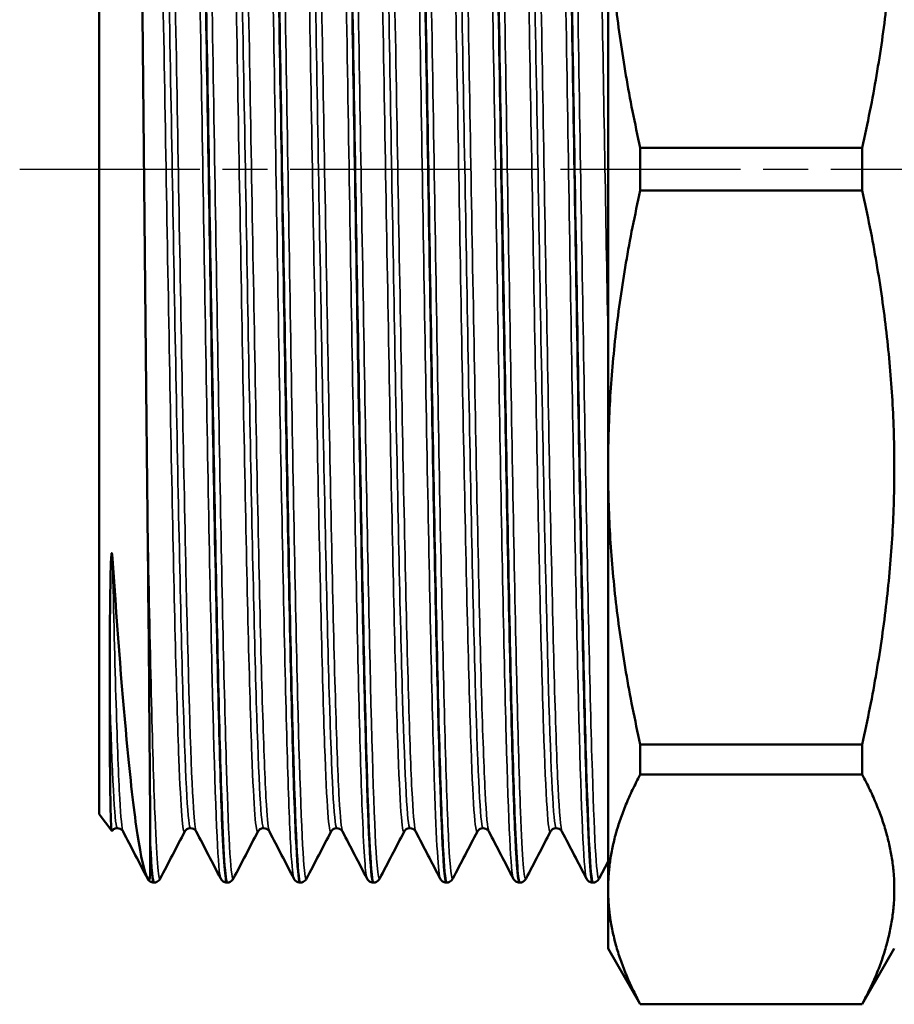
# Model space of a CAD drawing. Header units: millimetres. Extents: x 0 to 698, y -69 to 297.
# Tile 4 of 18: x 43 to 70, y 106 to 137. Entities that reach past the tile are written whole.
import ezdxf

# ---------------------------------------------------------------- set-up
doc = ezdxf.new("R2010")
doc.units = ezdxf.units.MM
doc.linetypes.add('CHAIN', pattern=[0.7087, 0.4724, -0.0591, 0.1181, -0.0591])
for name, color, linetype, lineweight in [('Видимые тонкие (ГОСТ)', 7, 'Continuous', 35), ('Видимый контур (ГОСТ)', 7, 'Continuous', 50), ('Осевая линия (ГОСТ)', 7, 'Continuous', 25)]:
    doc.layers.add(name, color=color, linetype=linetype, lineweight=lineweight)

msp = doc.modelspace()

# ---------------------------------------------------------------- linework, layer by layer
at = {"layer": 'Видимые тонкие (ГОСТ)'}
for points, knots in [([(47.78, 154.412), (47.848, 154.536), (47.915, 153.509), (47.982, 151.463), (48.058, 149.18), (48.133, 145.638), (48.208, 141.474), (48.283, 137.312), (48.359, 132.549), (48.434, 128.041), (48.509, 123.534), (48.584, 119.304), (48.66, 116.111), (48.735, 112.919), (48.81, 110.778), (48.885, 110.073), (48.9, 109.933), (48.915, 109.849), (48.93, 109.822)], [7.822471, 7.822471, 7.822471, 7.822471, 8.375139, 8.375139, 8.375139, 8.991895, 8.991895, 8.991895, 9.608485, 9.608485, 9.608485, 10.224911, 10.224911, 10.224911, 10.841176, 10.841176, 10.841176, 10.964064, 10.964064, 10.964064, 10.964064]), ([(50.08, 154.408), (50.133, 154.503), (50.185, 153.918), (50.237, 152.677), (50.313, 150.903), (50.388, 147.796), (50.463, 143.913), (50.538, 140.03), (50.613, 135.391), (50.688, 130.825), (50.763, 126.26), (50.838, 121.789), (50.913, 118.213), (50.988, 114.637), (51.063, 111.973), (51.138, 110.696), (51.169, 110.173), (51.199, 109.884), (51.23, 109.827)], [14.105656, 14.105656, 14.105656, 14.105656, 14.535567, 14.535567, 14.535567, 15.150793, 15.150793, 15.150793, 15.765882, 15.765882, 15.765882, 16.380838, 16.380838, 16.380838, 16.995663, 16.995663, 16.995663, 17.247249, 17.247249, 17.247249, 17.247249]), ([(52.38, 154.405), (52.416, 154.475), (52.452, 154.229), (52.487, 153.665), (52.562, 152.484), (52.637, 149.911), (52.712, 146.404), (52.787, 142.899), (52.862, 138.476), (52.937, 133.927), (53.012, 129.377), (53.087, 124.722), (53.162, 120.79), (53.236, 116.858), (53.311, 113.668), (53.386, 111.789), (53.434, 110.584), (53.482, 109.921), (53.53, 109.826)], [20.388841, 20.388841, 20.388841, 20.388841, 20.682031, 20.682031, 20.682031, 21.296023, 21.296023, 21.296023, 21.909908, 21.909908, 21.909908, 22.523688, 22.523688, 22.523688, 23.137366, 23.137366, 23.137366, 23.530434, 23.530434, 23.530434, 23.530434]), ([(54.68, 154.407), (54.703, 154.454), (54.727, 154.367), (54.75, 154.143), (54.825, 153.417), (54.9, 151.255), (54.976, 148.046), (55.051, 144.838), (55.126, 140.599), (55.201, 136.091), (55.276, 131.585), (55.351, 126.83), (55.426, 122.681), (55.502, 118.533), (55.577, 115.009), (55.652, 112.741), (55.711, 110.946), (55.771, 109.943), (55.83, 109.822)], [26.672027, 26.672027, 26.672027, 26.672027, 26.862607, 26.862607, 26.862607, 27.479064, 27.479064, 27.479064, 28.095202, 28.095202, 28.095202, 28.711033, 28.711033, 28.711033, 29.326568, 29.326568, 29.326568, 29.813619, 29.813619, 29.813619, 29.813619]), ([(59.28, 154.412), (59.349, 154.539), (59.419, 153.448), (59.488, 151.287), (59.563, 148.942), (59.639, 145.351), (59.714, 141.159), (59.789, 136.976), (59.864, 132.214), (59.939, 127.727), (60.014, 123.248), (60.089, 119.064), (60.164, 115.922), (60.239, 112.787), (60.314, 110.704), (60.388, 110.043), (60.402, 109.921), (60.416, 109.847), (60.43, 109.822)], [39.238397, 39.238397, 39.238397, 39.238397, 39.8067, 39.8067, 39.8067, 40.423338, 40.423338, 40.423338, 41.038745, 41.038745, 41.038745, 41.65311, 41.65311, 41.65311, 42.266086, 42.266086, 42.266086, 42.37999, 42.37999, 42.37999, 42.37999]), ([(48.179, 154.412), (48.189, 154.394), (48.198, 154.352), (48.208, 154.286), (48.283, 153.777), (48.359, 151.82), (48.434, 148.77), (48.509, 145.72), (48.584, 141.59), (48.66, 137.123), (48.735, 132.658), (48.81, 127.876), (48.885, 123.637), (48.96, 119.399), (49.035, 115.725), (49.111, 113.272), (49.183, 110.899), (49.256, 109.682), (49.329, 109.819)], [14.168678, 14.168678, 14.168678, 14.168678, 14.248571, 14.248571, 14.248571, 14.86516, 14.86516, 14.86516, 15.481586, 15.481586, 15.481586, 16.097852, 16.097852, 16.097852, 16.71396, 16.71396, 16.71396, 17.31027, 17.31027, 17.31027, 17.31027]), ([(50.479, 154.413), (50.549, 154.275), (50.618, 152.904), (50.688, 150.5), (50.763, 147.91), (50.838, 144.132), (50.913, 139.842), (50.988, 135.553), (51.063, 130.772), (51.138, 126.355), (51.213, 121.94), (51.288, 117.908), (51.363, 114.981), (51.438, 112.055), (51.513, 110.246), (51.588, 109.88), (51.602, 109.813), (51.615, 109.794), (51.629, 109.822)], [20.451863, 20.451863, 20.451863, 20.451863, 21.022558, 21.022558, 21.022558, 21.637513, 21.637513, 21.637513, 22.252338, 22.252338, 22.252338, 22.867035, 22.867035, 22.867035, 23.481608, 23.481608, 23.481608, 23.593456, 23.593456, 23.593456, 23.593456]), ([(52.779, 154.408), (52.832, 154.302), (52.884, 153.509), (52.937, 152.075), (53.012, 150.037), (53.087, 146.712), (53.162, 142.693), (53.236, 138.675), (53.311, 133.983), (53.386, 129.452), (53.461, 124.922), (53.536, 120.575), (53.611, 117.185), (53.689, 113.648), (53.767, 111.174), (53.845, 110.241), (53.873, 109.907), (53.901, 109.771), (53.929, 109.826)], [26.735048, 26.735048, 26.735048, 26.735048, 27.166583, 27.166583, 27.166583, 27.780364, 27.780364, 27.780364, 28.394042, 28.394042, 28.394042, 29.007622, 29.007622, 29.007622, 29.64775, 29.64775, 29.64775, 29.876641, 29.876641, 29.876641, 29.876641]), ([(55.079, 154.405), (55.12, 154.326), (55.16, 153.84), (55.201, 152.954), (55.276, 151.318), (55.351, 148.33), (55.426, 144.524), (55.502, 140.72), (55.577, 136.118), (55.652, 131.542), (55.727, 126.969), (55.802, 122.443), (55.877, 118.776), (55.952, 115.111), (56.027, 112.32), (56.102, 110.904), (56.144, 110.107), (56.187, 109.747), (56.229, 109.827)], [33.018234, 33.018234, 33.018234, 33.018234, 33.351878, 33.351878, 33.351878, 33.967709, 33.967709, 33.967709, 34.583244, 34.583244, 34.583244, 35.198497, 35.198497, 35.198497, 35.813477, 35.813477, 35.813477, 36.159826, 36.159826, 36.159826, 36.159826]), ([(56.98, 154.413), (56.987, 154.427), (56.994, 154.428), (57.002, 154.416), (57.077, 154.291), (57.151, 152.723), (57.226, 149.992), (57.301, 147.262), (57.376, 143.383), (57.451, 139.046), (57.527, 134.632), (57.603, 129.763), (57.68, 125.338), (57.755, 120.966), (57.83, 117.047), (57.906, 114.288), (57.98, 111.546), (58.055, 109.963), (58.13, 109.819)], [32.955212, 32.955212, 32.955212, 32.955212, 33.014246, 33.014246, 33.014246, 33.628046, 33.628046, 33.628046, 34.241644, 34.241644, 34.241644, 34.866233, 34.866233, 34.866233, 35.483439, 35.483439, 35.483439, 36.096805, 36.096805, 36.096805, 36.096805]), ([(57.379, 154.407), (57.403, 154.363), (57.427, 154.177), (57.451, 153.845), (57.527, 152.794), (57.603, 150.288), (57.68, 146.789), (57.755, 143.332), (57.83, 138.923), (57.906, 134.356), (57.981, 129.795), (58.056, 125.098), (58.131, 121.11), (58.206, 117.127), (58.282, 113.869), (58.357, 111.923), (58.414, 110.436), (58.472, 109.719), (58.529, 109.823)], [39.301419, 39.301419, 39.301419, 39.301419, 39.49832, 39.49832, 39.49832, 40.122909, 40.122909, 40.122909, 40.740115, 40.740115, 40.740115, 41.356641, 41.356641, 41.356641, 41.972536, 41.972536, 41.972536, 42.443012, 42.443012, 42.443012, 42.443012]), ([(59.679, 154.411), (59.691, 154.39), (59.702, 154.335), (59.714, 154.245), (59.789, 153.666), (59.864, 151.649), (59.939, 148.555), (60.014, 145.467), (60.089, 141.32), (60.164, 136.856), (60.239, 132.402), (60.314, 127.652), (60.388, 123.452), (60.464, 119.233), (60.539, 115.589), (60.614, 113.171), (60.685, 110.863), (60.757, 109.684), (60.829, 109.819)], [45.584604, 45.584604, 45.584604, 45.584604, 45.680014, 45.680014, 45.680014, 46.295421, 46.295421, 46.295421, 46.909786, 46.909786, 46.909786, 47.522762, 47.522762, 47.522762, 48.138406, 48.138406, 48.138406, 48.726197, 48.726197, 48.726197, 48.726197]), ([(46.649, 152.931), (46.664, 152.904), (46.679, 152.826), (46.694, 152.695), (46.771, 152.019), (46.847, 149.947), (46.924, 146.866), (47.001, 143.786), (47.077, 139.713), (47.154, 135.406), (47.231, 131.1), (47.307, 126.581), (47.384, 122.692), (47.461, 118.804), (47.537, 115.565), (47.614, 113.577), (47.676, 111.972), (47.738, 111.189), (47.799, 111.301)], [7.887728, 7.887728, 7.887728, 7.887728, 8.009488, 8.009488, 8.009488, 8.637934, 8.637934, 8.637934, 9.26619, 9.26619, 9.26619, 9.894258, 9.894258, 9.894258, 10.522143, 10.522143, 10.522143, 11.02932, 11.02932, 11.02932, 11.02932]), ([(47.01, 152.927), (47.058, 153.016), (47.106, 152.572), (47.154, 151.604), (47.231, 150.065), (47.307, 147.207), (47.384, 143.564), (47.461, 139.922), (47.537, 135.513), (47.614, 131.158), (47.69, 126.804), (47.767, 122.526), (47.844, 119.12), (47.92, 115.715), (47.997, 113.199), (48.073, 112.038), (48.102, 111.603), (48.131, 111.359), (48.16, 111.306)], [7.820236, 7.820236, 7.820236, 7.820236, 8.214846, 8.214846, 8.214846, 8.842914, 8.842914, 8.842914, 9.470799, 9.470799, 9.470799, 10.098503, 10.098503, 10.098503, 10.72603, 10.72603, 10.72603, 10.961828, 10.961828, 10.961828, 10.961828]), ([(48.949, 152.931), (48.963, 152.906), (48.977, 152.835), (48.991, 152.716), (49.068, 152.072), (49.144, 150.039), (49.221, 146.993), (49.297, 143.948), (49.374, 139.907), (49.45, 135.619), (49.527, 131.332), (49.603, 126.819), (49.68, 122.917), (49.756, 119.016), (49.832, 115.745), (49.909, 113.71), (49.972, 112.017), (50.036, 111.186), (50.099, 111.301)], [14.170913, 14.170913, 14.170913, 14.170913, 14.28577, 14.28577, 14.28577, 14.912458, 14.912458, 14.912458, 15.538987, 15.538987, 15.538987, 16.16536, 16.16536, 16.16536, 16.791582, 16.791582, 16.791582, 17.312505, 17.312505, 17.312505, 17.312505]), ([(49.31, 152.927), (49.356, 153.014), (49.403, 152.596), (49.45, 151.68), (49.527, 150.187), (49.603, 147.378), (49.68, 143.773), (49.756, 140.17), (49.832, 135.79), (49.909, 131.444), (49.985, 127.099), (50.062, 122.811), (50.138, 119.372), (50.214, 115.935), (50.291, 113.364), (50.367, 112.136), (50.398, 111.64), (50.429, 111.363), (50.46, 111.306)], [14.103421, 14.103421, 14.103421, 14.103421, 14.487642, 14.487642, 14.487642, 15.114016, 15.114016, 15.114016, 15.740238, 15.740238, 15.740238, 16.36631, 16.36631, 16.36631, 16.992237, 16.992237, 16.992237, 17.245014, 17.245014, 17.245014, 17.245014]), ([(51.249, 152.932), (51.261, 152.912), (51.272, 152.862), (51.283, 152.782), (51.359, 152.239), (51.436, 150.308), (51.512, 147.346), (51.588, 144.385), (51.664, 140.408), (51.741, 136.15), (51.817, 131.893), (51.893, 127.375), (51.97, 123.431), (52.046, 119.487), (52.122, 116.137), (52.198, 113.997), (52.265, 112.114), (52.332, 111.177), (52.399, 111.3)], [20.454098, 20.454098, 20.454098, 20.454098, 20.545893, 20.545893, 20.545893, 21.171137, 21.171137, 21.171137, 21.796254, 21.796254, 21.796254, 22.421247, 22.421247, 22.421247, 23.046119, 23.046119, 23.046119, 23.595691, 23.595691, 23.595691, 23.595691]), ([(51.61, 152.926), (51.653, 153.008), (51.697, 152.652), (51.741, 151.859), (51.817, 150.475), (51.893, 147.769), (51.97, 144.24), (52.046, 140.712), (52.122, 136.379), (52.198, 132.041), (52.274, 127.703), (52.351, 123.381), (52.427, 119.872), (52.503, 116.363), (52.579, 113.684), (52.656, 112.329), (52.69, 111.713), (52.725, 111.372), (52.76, 111.306)], [20.386606, 20.386606, 20.386606, 20.386606, 20.74491, 20.74491, 20.74491, 21.369903, 21.369903, 21.369903, 21.994775, 21.994775, 21.994775, 22.619529, 22.619529, 22.619529, 23.244168, 23.244168, 23.244168, 23.528199, 23.528199, 23.528199, 23.528199]), ([(53.549, 152.933), (53.556, 152.921), (53.563, 152.897), (53.57, 152.863), (53.648, 152.464), (53.727, 150.586), (53.805, 147.595), (53.882, 144.675), (53.959, 140.71), (54.036, 136.44), (54.112, 132.174), (54.189, 127.624), (54.265, 123.64), (54.342, 119.658), (54.419, 116.26), (54.495, 114.08), (54.563, 112.143), (54.631, 111.175), (54.699, 111.3)], [26.737283, 26.737283, 26.737283, 26.737283, 26.792979, 26.792979, 26.792979, 27.436607, 27.436607, 27.436607, 28.065215, 28.065215, 28.065215, 28.69344, 28.69344, 28.69344, 29.321295, 29.321295, 29.321295, 29.878876, 29.878876, 29.878876, 29.878876]), ([(53.91, 152.926), (53.952, 153.005), (53.994, 152.681), (54.036, 151.951), (54.112, 150.619), (54.189, 147.944), (54.265, 144.426), (54.342, 140.909), (54.419, 136.567), (54.495, 132.208), (54.572, 127.851), (54.648, 123.499), (54.725, 119.961), (54.802, 116.424), (54.878, 113.719), (54.955, 112.347), (54.99, 111.72), (55.025, 111.373), (55.06, 111.306)], [26.669792, 26.669792, 26.669792, 26.669792, 27.013871, 27.013871, 27.013871, 27.642096, 27.642096, 27.642096, 28.26995, 28.26995, 28.26995, 28.897448, 28.897448, 28.897448, 29.524602, 29.524602, 29.524602, 29.811384, 29.811384, 29.811384, 29.811384]), ([(55.849, 152.933), (55.857, 152.92), (55.864, 152.893), (55.872, 152.853), (55.948, 152.442), (56.024, 150.638), (56.101, 147.772), (56.177, 144.909), (56.253, 140.999), (56.33, 136.767), (56.406, 132.536), (56.482, 128.004), (56.558, 124.006), (56.635, 120.01), (56.711, 116.568), (56.787, 114.315), (56.858, 112.225), (56.929, 111.168), (56.999, 111.299)], [33.020469, 33.020469, 33.020469, 33.020469, 33.08137, 33.08137, 33.08137, 33.706992, 33.706992, 33.706992, 34.332344, 34.332344, 34.332344, 34.957441, 34.957441, 34.957441, 35.582293, 35.582293, 35.582293, 36.162061, 36.162061, 36.162061, 36.162061]), ([(56.21, 152.926), (56.25, 153.002), (56.29, 152.711), (56.33, 152.051), (56.406, 150.792), (56.482, 148.197), (56.558, 144.746), (56.635, 141.296), (56.711, 137.007), (56.787, 132.67), (56.863, 128.334), (56.94, 123.973), (57.016, 120.388), (57.092, 116.805), (57.168, 114.017), (57.244, 112.537), (57.283, 111.792), (57.321, 111.38), (57.36, 111.306)], [32.952977, 32.952977, 32.952977, 32.952977, 33.281, 33.281, 33.281, 33.906096, 33.906096, 33.906096, 34.530948, 34.530948, 34.530948, 35.155568, 35.155568, 35.155568, 35.779969, 35.779969, 35.779969, 36.09457, 36.09457, 36.09457, 36.09457]), ([(58.149, 152.934), (58.154, 152.926), (58.158, 152.913), (58.162, 152.896), (58.239, 152.596), (58.315, 150.895), (58.392, 148.108), (58.468, 145.323), (58.544, 141.469), (58.621, 137.258), (58.697, 133.05), (58.773, 128.508), (58.85, 124.469), (58.926, 120.434), (59.002, 116.922), (59.078, 114.58), (59.152, 112.318), (59.226, 111.159), (59.299, 111.298)], [39.303654, 39.303654, 39.303654, 39.303654, 39.338973, 39.338973, 39.338973, 39.965433, 39.965433, 39.965433, 40.591297, 40.591297, 40.591297, 41.216613, 41.216613, 41.216613, 41.841432, 41.841432, 41.841432, 42.445247, 42.445247, 42.445247, 42.445247]), ([(58.51, 152.926), (58.547, 152.997), (58.584, 152.754), (58.621, 152.191), (58.697, 151.033), (58.773, 148.528), (58.85, 145.14), (58.926, 141.754), (59.002, 137.503), (59.078, 133.17), (59.155, 128.84), (59.231, 124.451), (59.307, 120.81), (59.384, 117.145), (59.46, 114.258), (59.537, 112.685), (59.578, 111.848), (59.619, 111.386), (59.66, 111.306)], [39.236162, 39.236162, 39.236162, 39.236162, 39.539952, 39.539952, 39.539952, 40.165269, 40.165269, 40.165269, 40.790088, 40.790088, 40.790088, 41.414459, 41.414459, 41.414459, 42.042907, 42.042907, 42.042907, 42.377755, 42.377755, 42.377755, 42.377755]), ([(60.449, 152.934), (60.451, 152.931), (60.453, 152.927), (60.454, 152.923), (60.531, 152.719), (60.607, 151.116), (60.683, 148.41), (60.76, 145.694), (60.836, 141.881), (60.913, 137.681), (60.978, 134.097), (61.044, 130.246), (61.109, 126.657)], [45.586839, 45.586839, 45.586839, 45.586839, 45.600034, 45.600034, 45.600034, 46.225658, 46.225658, 46.225658, 46.853466, 46.853466, 46.853466, 47.389076, 47.389076, 47.389076, 47.389076]), ([(46.83, 152.829), (46.83, 152.829), (46.83, 152.829), (46.83, 152.829), (46.907, 152.821), (46.984, 151.403), (47.061, 148.84), (47.137, 146.277), (47.214, 142.583), (47.291, 138.448), (47.368, 134.314), (47.444, 129.761), (47.521, 125.637), (47.598, 121.514), (47.674, 117.842), (47.751, 115.306), (47.827, 112.789), (47.903, 111.404), (47.98, 111.403)], [7.853982, 7.853982, 7.853982, 7.853982, 7.855853, 7.855853, 7.855853, 8.48507, 8.48507, 8.48507, 9.114098, 9.114098, 9.114098, 9.74294, 9.74294, 9.74294, 10.371599, 10.371599, 10.371599, 10.995574, 10.995574, 10.995574, 10.995574]), ([(49.13, 152.829), (49.13, 152.829), (49.13, 152.829), (49.131, 152.829), (49.207, 152.817), (49.284, 151.403), (49.36, 148.85), (49.437, 146.298), (49.513, 142.62), (49.59, 138.499), (49.666, 134.38), (49.743, 129.839), (49.819, 125.721), (49.896, 121.603), (49.972, 117.928), (50.049, 115.378), (50.125, 112.829), (50.202, 111.416), (50.278, 111.403), (50.279, 111.403), (50.279, 111.403), (50.28, 111.403)], [14.137167, 14.137167, 14.137167, 14.137167, 14.139905, 14.139905, 14.139905, 14.767377, 14.767377, 14.767377, 15.394693, 15.394693, 15.394693, 16.021854, 16.021854, 16.021854, 16.648865, 16.648865, 16.648865, 17.275728, 17.275728, 17.275728, 17.27876, 17.27876, 17.27876, 17.27876]), ([(51.43, 152.829), (51.504, 152.828), (51.579, 151.49), (51.654, 149.05), (51.731, 146.562), (51.807, 142.939), (51.883, 138.852), (51.96, 134.767), (52.036, 130.238), (52.112, 126.103), (52.189, 121.969), (52.265, 118.25), (52.341, 115.634), (52.418, 113.018), (52.494, 111.518), (52.57, 111.41), (52.573, 111.405), (52.576, 111.403), (52.58, 111.403)], [20.420352, 20.420352, 20.420352, 20.420352, 21.033988, 21.033988, 21.033988, 21.659906, 21.659906, 21.659906, 22.285703, 22.285703, 22.285703, 22.911379, 22.911379, 22.911379, 23.536939, 23.536939, 23.536939, 23.561945, 23.561945, 23.561945, 23.561945]), ([(53.73, 152.829), (53.805, 152.827), (53.88, 151.48), (53.955, 149.025), (54.032, 146.515), (54.108, 142.861), (54.185, 138.745), (54.262, 134.632), (54.339, 130.078), (54.415, 125.934), (54.492, 121.792), (54.569, 118.081), (54.646, 115.492), (54.722, 112.905), (54.799, 111.452), (54.875, 111.404), (54.877, 111.404), (54.878, 111.403), (54.88, 111.403)], [26.703538, 26.703538, 26.703538, 26.703538, 27.319323, 27.319323, 27.319323, 27.948564, 27.948564, 27.948564, 28.577429, 28.577429, 28.577429, 29.205933, 29.205933, 29.205933, 29.834086, 29.834086, 29.834086, 29.84513, 29.84513, 29.84513, 29.84513]), ([(56.03, 152.829), (56.104, 152.827), (56.178, 151.508), (56.253, 149.098), (56.329, 146.623), (56.405, 143.01), (56.482, 138.928), (56.558, 134.847), (56.635, 130.318), (56.711, 126.179), (56.787, 122.041), (56.864, 118.313), (56.94, 115.683), (57.016, 113.055), (57.093, 111.538), (57.169, 111.412), (57.172, 111.406), (57.176, 111.403), (57.18, 111.403)], [32.986723, 32.986723, 32.986723, 32.986723, 33.596374, 33.596374, 33.596374, 34.222435, 34.222435, 34.222435, 34.848246, 34.848246, 34.848246, 35.473821, 35.473821, 35.473821, 36.099171, 36.099171, 36.099171, 36.128316, 36.128316, 36.128316, 36.128316]), ([(58.33, 152.829), (58.403, 152.826), (58.476, 151.552), (58.549, 149.215), (58.625, 146.774), (58.702, 143.187), (58.778, 139.116), (58.855, 135.05), (58.931, 130.522), (59.007, 126.37), (59.084, 122.222), (59.16, 118.47), (59.236, 115.808), (59.314, 113.086), (59.392, 111.519), (59.47, 111.409), (59.473, 111.405), (59.476, 111.403), (59.48, 111.403)], [39.269908, 39.269908, 39.269908, 39.269908, 39.869597, 39.869597, 39.869597, 40.495959, 40.495959, 40.495959, 41.121807, 41.121807, 41.121807, 41.74719, 41.74719, 41.74719, 42.386716, 42.386716, 42.386716, 42.411501, 42.411501, 42.411501, 42.411501]), ([(46.626, 121.373), (46.702, 117.344), (46.777, 114.03), (46.853, 112.03), (46.911, 110.472), (46.97, 109.717), (47.029, 109.823)], [9.927235, 9.927235, 9.927235, 9.927235, 10.54543, 10.54543, 10.54543, 11.027085, 11.027085, 11.027085, 11.027085]), ([(45.527, 119.876), (45.603, 116.369), (45.679, 113.691), (45.755, 112.334), (45.79, 111.715), (45.825, 111.373), (45.86, 111.308)], [3.7697296, 3.7697296, 3.7697296, 3.7697296, 4.3939496, 4.3939496, 4.3939496, 4.6786431, 4.6786431, 4.6786431, 4.6786431]), ([(45.44, 115.679), (45.516, 113.053), (45.593, 111.537), (45.669, 111.412), (45.672, 111.406), (45.676, 111.403), (45.68, 111.403)], [4.0582072, 4.0582072, 4.0582072, 4.0582072, 4.6833245, 4.6833245, 4.6833245, 4.712389, 4.712389, 4.712389, 4.712389])]:
    msp.add_open_spline(points, degree=3, knots=knots, dxfattribs=at)
msp.add_open_spline([(46.626, 109.827), (46.628, 109.824), (46.629, 109.821), (46.63, 109.819)], degree=3, dxfattribs=at)
at = {"layer": 'Видимый контур (ГОСТ)'}
for p, q in [((61.109, 156.614), (61.109, 107.618)), ((45.109, 152.384), (45.109, 111.848)), ((62.121, 131.447), (62.121, 132.785)), ((69.098, 132.785), (62.121, 132.785)), ((69.098, 132.785), (69.098, 131.447)), ((69.098, 131.447), (62.121, 131.447)), ((62.121, 113.088), (62.121, 114.034)), ((69.098, 114.034), (62.121, 114.034)), ((69.098, 114.034), (69.098, 113.088)), ((69.098, 113.088), (62.121, 113.088)), ((45.109, 111.848), (45.505, 111.315)), ((46.713, 110.742), (46.713, 110.895)), ((61.109, 110.357), (60.829, 109.819)), ((46.834, 109.691), (46.825, 109.691)), ((49.134, 109.691), (49.125, 109.691)), ((51.434, 109.691), (51.425, 109.691)), ((53.734, 109.691), (53.725, 109.691)), ((56.034, 109.691), (56.025, 109.691)), ((58.334, 109.691), (58.325, 109.691)), ((60.634, 109.691), (60.625, 109.691)), ((61.109, 107.618), (62.121, 105.866)), ((70.109, 107.618), (69.098, 105.866)), ((62.121, 105.866), (62.121, 105.875)), ((69.098, 105.875), (62.121, 105.875)), ((69.098, 105.866), (62.121, 105.866)), ((69.098, 105.875), (69.098, 105.866))]:
    msp.add_line(p, q, dxfattribs=at)
for points, knots in [([(47.975, 154.533), (48.006, 154.536), (48.036, 154.307), (48.067, 153.843), (48.142, 152.704), (48.217, 150.152), (48.292, 146.645), (48.368, 143.139), (48.443, 138.695), (48.518, 134.111), (48.593, 129.528), (48.668, 124.826), (48.743, 120.848), (48.818, 116.871), (48.893, 113.636), (48.968, 111.722), (49.021, 110.389), (49.073, 109.702), (49.125, 109.697)], [7.853337, 7.853337, 7.853337, 7.853337, 8.104084, 8.104084, 8.104084, 8.719974, 8.719974, 8.719974, 9.3357, 9.3357, 9.3357, 9.951263, 9.951263, 9.951263, 10.566667, 10.566667, 10.566667, 10.995574, 10.995574, 10.995574, 10.995574]), ([(49.134, 109.694), (49.073, 109.699), (49.012, 110.633), (48.951, 112.411), (48.877, 114.6), (48.802, 118.056), (48.727, 122.165), (48.652, 126.271), (48.577, 131.009), (48.502, 135.537), (48.427, 140.094), (48.352, 144.417), (48.277, 147.727), (48.202, 151.03), (48.126, 153.31), (48.051, 154.157), (48.029, 154.413), (48.006, 154.538), (47.984, 154.535)], [-17.279404, -17.279404, -17.279404, -17.279404, -16.781113, -16.781113, -16.781113, -16.167757, -16.167757, -16.167757, -15.55483, -15.55483, -15.55483, -14.937952, -14.937952, -14.937952, -14.322447, -14.322447, -14.322447, -14.137167, -14.137167, -14.137167, -14.137167]), ([(50.275, 154.538), (50.29, 154.54), (50.304, 154.489), (50.319, 154.383), (50.394, 153.839), (50.469, 151.853), (50.544, 148.78), (50.619, 145.707), (50.694, 141.562), (50.769, 137.085), (50.844, 132.609), (50.919, 127.821), (50.994, 123.576), (51.068, 119.333), (51.143, 115.652), (51.218, 113.19), (51.287, 110.92), (51.356, 109.697), (51.425, 109.692)], [14.136523, 14.136523, 14.136523, 14.136523, 14.255921, 14.255921, 14.255921, 14.870296, 14.870296, 14.870296, 15.484536, 15.484536, 15.484536, 16.098643, 16.098643, 16.098643, 16.712621, 16.712621, 16.712621, 17.27876, 17.27876, 17.27876, 17.27876]), ([(51.434, 109.691), (51.431, 109.691), (51.428, 109.693), (51.425, 109.697), (51.35, 109.804), (51.275, 111.36), (51.2, 114.088), (51.126, 116.814), (51.051, 120.699), (50.976, 125.051), (50.901, 129.4), (50.826, 134.196), (50.751, 138.585), (50.677, 142.972), (50.602, 146.931), (50.527, 149.759), (50.452, 152.587), (50.378, 154.27), (50.303, 154.51), (50.296, 154.531), (50.29, 154.541), (50.284, 154.54)], [-23.562589, -23.562589, -23.562589, -23.562589, -23.538652, -23.538652, -23.538652, -22.925054, -22.925054, -22.925054, -22.311687, -22.311687, -22.311687, -21.698541, -21.698541, -21.698541, -21.085604, -21.085604, -21.085604, -20.472864, -20.472864, -20.472864, -20.420352, -20.420352, -20.420352, -20.420352]), ([(52.575, 154.541), (52.647, 154.541), (52.719, 153.222), (52.79, 150.791), (52.865, 148.254), (52.94, 144.517), (53.015, 140.246), (53.089, 135.976), (53.164, 131.192), (53.239, 126.744), (53.314, 122.296), (53.389, 118.205), (53.463, 115.198), (53.538, 112.192), (53.613, 110.283), (53.688, 109.811), (53.7, 109.731), (53.713, 109.692), (53.725, 109.694)], [20.419708, 20.419708, 20.419708, 20.419708, 21.007092, 21.007092, 21.007092, 21.620141, 21.620141, 21.620141, 22.233086, 22.233086, 22.233086, 22.845931, 22.845931, 22.845931, 23.458678, 23.458678, 23.458678, 23.561945, 23.561945, 23.561945, 23.561945]), ([(53.734, 109.696), (53.715, 109.693), (53.696, 109.781), (53.677, 109.961), (53.601, 110.673), (53.526, 112.83), (53.451, 116.044), (53.376, 119.256), (53.301, 123.509), (53.225, 128.038), (53.15, 132.565), (53.075, 137.347), (53, 141.526), (52.925, 145.702), (52.85, 149.257), (52.775, 151.552), (52.711, 153.499), (52.647, 154.532), (52.584, 154.539)], [-29.845774, -29.845774, -29.845774, -29.845774, -29.68998, -29.68998, -29.68998, -29.073413, -29.073413, -29.073413, -28.457197, -28.457197, -28.457197, -27.84132, -27.84132, -27.84132, -27.225769, -27.225769, -27.225769, -26.703538, -26.703538, -26.703538, -26.703538]), ([(54.875, 154.537), (54.933, 154.533), (54.99, 153.703), (55.047, 152.111), (55.123, 150.029), (55.198, 146.652), (55.273, 142.585), (55.348, 138.52), (55.423, 133.785), (55.498, 129.227), (55.573, 124.67), (55.648, 120.312), (55.723, 116.931), (55.798, 113.552), (55.873, 111.165), (55.948, 110.196), (55.974, 109.861), (56, 109.696), (56.025, 109.698)], [26.702893, 26.702893, 26.702893, 26.702893, 27.173384, 27.173384, 27.173384, 27.78862, 27.78862, 27.78862, 28.403554, 28.403554, 28.403554, 29.018197, 29.018197, 29.018197, 29.632561, 29.632561, 29.632561, 29.84513, 29.84513, 29.84513, 29.84513]), ([(56.034, 109.699), (55.999, 109.697), (55.965, 109.991), (55.93, 110.583), (55.855, 111.863), (55.78, 114.532), (55.705, 118.115), (55.631, 121.696), (55.556, 126.174), (55.481, 130.75), (55.406, 135.326), (55.331, 139.979), (55.256, 143.881), (55.182, 147.783), (55.107, 150.917), (55.032, 152.724), (54.982, 153.919), (54.933, 154.53), (54.884, 154.535)], [-36.12896, -36.12896, -36.12896, -36.12896, -35.845344, -35.845344, -35.845344, -35.231854, -35.231854, -35.231854, -34.618478, -34.618478, -34.618478, -34.005215, -34.005215, -34.005215, -33.39206, -33.39206, -33.39206, -32.986723, -32.986723, -32.986723, -32.986723]), ([(57.175, 154.533), (57.215, 154.534), (57.255, 154.14), (57.295, 153.354), (57.37, 151.884), (57.445, 149.048), (57.519, 145.35), (57.595, 141.627), (57.67, 137.048), (57.745, 132.437), (57.82, 127.832), (57.896, 123.216), (57.971, 119.419), (58.046, 115.627), (58.121, 112.669), (58.196, 111.077), (58.239, 110.163), (58.282, 109.701), (58.325, 109.699)], [32.986079, 32.986079, 32.986079, 32.986079, 33.313549, 33.313549, 33.313549, 33.926288, 33.926288, 33.926288, 34.543202, 34.543202, 34.543202, 35.159402, 35.159402, 35.159402, 35.774938, 35.774938, 35.774938, 36.128316, 36.128316, 36.128316, 36.128316]), ([(58.334, 109.697), (58.282, 109.7), (58.23, 110.372), (58.178, 111.68), (58.103, 113.572), (58.028, 116.786), (57.953, 120.747), (57.878, 124.707), (57.803, 129.396), (57.728, 133.974), (57.653, 138.552), (57.578, 142.999), (57.503, 146.519), (57.428, 150.039), (57.353, 152.618), (57.278, 153.794), (57.247, 154.289), (57.215, 154.535), (57.184, 154.533)], [-42.412145, -42.412145, -42.412145, -42.412145, -41.987197, -41.987197, -41.987197, -41.372399, -41.372399, -41.372399, -40.757745, -40.757745, -40.757745, -40.143232, -40.143232, -40.143232, -39.528857, -39.528857, -39.528857, -39.269908, -39.269908, -39.269908, -39.269908]), ([(59.475, 154.535), (59.499, 154.538), (59.522, 154.405), (59.546, 154.132), (59.621, 153.257), (59.696, 150.952), (59.771, 147.63), (59.846, 144.314), (59.921, 140.001), (59.996, 135.46), (60.071, 130.927), (60.145, 126.188), (60.22, 122.087), (60.295, 117.963), (60.371, 114.505), (60.446, 112.333), (60.506, 110.607), (60.566, 109.701), (60.625, 109.695)], [39.269264, 39.269264, 39.269264, 39.269264, 39.461201, 39.461201, 39.461201, 40.076706, 40.076706, 40.076706, 40.69103, 40.69103, 40.69103, 41.304363, 41.304363, 41.304363, 41.921166, 41.921166, 41.921166, 42.411501, 42.411501, 42.411501, 42.411501]), ([(60.634, 109.692), (60.566, 109.696), (60.499, 110.851), (60.432, 113.009), (60.357, 115.421), (60.281, 119.074), (60.206, 123.312), (60.131, 127.548), (60.056, 132.349), (59.981, 136.852), (59.905, 141.353), (59.83, 145.535), (59.755, 148.646), (59.68, 151.757), (59.605, 153.784), (59.53, 154.363), (59.514, 154.482), (59.499, 154.539), (59.484, 154.538)], [-48.69533, -48.69533, -48.69533, -48.69533, -48.143758, -48.143758, -48.143758, -47.527355, -47.527355, -47.527355, -46.911126, -46.911126, -46.911126, -46.295068, -46.295068, -46.295068, -45.679178, -45.679178, -45.679178, -45.553093, -45.553093, -45.553093, -45.553093]), ([(46.18, 153.824), (46.189, 153.836), (46.198, 153.791), (46.235, 153.367), (46.263, 152.498), (46.319, 149.756), (46.347, 147.905), (46.403, 143.452), (46.431, 140.889), (46.487, 135.377), (46.515, 132.48), (46.571, 126.729), (46.598, 123.93), (46.626, 121.373)], [-4.579035, -4.579035, -4.579035, -4.579035, -4.30355, -4.30355, -3.451464, -3.451464, -2.595065, -2.595065, -1.734355, -1.734355, -0.869333, -0.869333, 0, 0, 0, 0]), ([(46.626, 121.373), (46.653, 118.887), (46.673, 116.677), (46.702, 113.121), (46.712, 111.773), (46.713, 110.895)], [-1.657841, -1.657841, -1.657841, -1.657841, -0.813117, -0.813117, 0, 0, 0, 0]), ([(45.527, 119.876), (45.524, 119.915), (45.519, 119.993), (45.511, 120.035), (45.51, 120.04), (45.508, 120.046), (45.508, 120.047), (45.507, 120.049), (45.506, 120.05), (45.506, 120.05), (45.506, 120.051), (45.505, 120.051), (45.505, 120.051), (45.504, 120.052), (45.504, 120.052), (45.503, 120.051), (45.503, 120.051), (45.501, 120.049), (45.5, 120.047), (45.496, 120.03), (45.493, 120.005), (45.479, 119.852), (45.471, 119.558), (45.446, 118.271), (45.44, 116.973), (45.44, 115.679)], [-1.121213, -1.121213, -1.121213, -1.121213, -0.994328, -0.994328, -0.978351, -0.978351, -0.972829, -0.972829, -0.970158, -0.970158, -0.968376, -0.968376, -0.966648, -0.966648, -0.964392, -0.964392, -0.960548, -0.960548, -0.946865, -0.946865, -0.900162, -0.900162, -0.637739, -0.637739, 0, 0, 0, 0]), ([(46.626, 109.827), (46.523, 110.046), (46.419, 110.504), (46.21, 111.875), (46.106, 112.773), (45.844, 115.495), (45.687, 117.532), (45.527, 119.876)], [-1.954745, -1.954745, -1.954745, -1.954745, -1.385083, -1.385083, -0.826082, -0.826082, 0, 0, 0, 0]), ([(45.44, 115.679), (45.44, 114.111), (45.449, 112.931), (45.475, 111.582), (45.49, 111.287), (45.51, 111.316)], [-1.589282, -1.589282, -1.589282, -1.589282, -0.81659, -0.81659, -0.173303, -0.173303, -0.173303, -0.173303]), ([(45.68, 111.403), (45.634, 111.403), (45.59, 111.386), (45.539, 111.352), (45.525, 111.336), (45.514, 111.321), (45.512, 111.318), (45.51, 111.316)], [0, 0, 0, 0, 0.02742218, 0.02742218, 0.05143628, 0.05143628, 0.05711822, 0.05711822, 0.05711822, 0.05711822]), ([(45.86, 111.298), (45.855, 111.308), (45.847, 111.323), (45.811, 111.358), (45.793, 111.372), (45.744, 111.395), (45.712, 111.403), (45.68, 111.403)], [0, 0, 0, 0, 0.03590341, 0.03590341, 0.05472225, 0.05472225, 0.07424958, 0.07424958, 0.07424958, 0.07424958]), ([(47.98, 111.403), (47.934, 111.403), (47.89, 111.386), (47.839, 111.352), (47.825, 111.336), (47.807, 111.312), (47.803, 111.304), (47.799, 111.298)], [0, 0, 0, 0, 0.02742218, 0.02742218, 0.05143628, 0.05143628, 0.07421826, 0.07421826, 0.07421826, 0.07421826]), ([(48.16, 111.298), (48.155, 111.308), (48.147, 111.323), (48.111, 111.358), (48.093, 111.372), (48.044, 111.395), (48.012, 111.403), (47.98, 111.403)], [0, 0, 0, 0, 0.03590341, 0.03590341, 0.05472225, 0.05472225, 0.07424958, 0.07424958, 0.07424958, 0.07424958]), ([(50.28, 111.403), (50.234, 111.403), (50.19, 111.386), (50.139, 111.352), (50.125, 111.336), (50.107, 111.312), (50.103, 111.304), (50.099, 111.298)], [0, 0, 0, 0, 0.02742218, 0.02742218, 0.05143628, 0.05143628, 0.07421826, 0.07421826, 0.07421826, 0.07421826]), ([(50.46, 111.298), (50.455, 111.308), (50.447, 111.323), (50.411, 111.358), (50.393, 111.372), (50.344, 111.395), (50.312, 111.403), (50.28, 111.403)], [0, 0, 0, 0, 0.03590341, 0.03590341, 0.05472225, 0.05472225, 0.07424958, 0.07424958, 0.07424958, 0.07424958]), ([(52.58, 111.403), (52.534, 111.403), (52.49, 111.386), (52.439, 111.352), (52.425, 111.336), (52.407, 111.312), (52.403, 111.304), (52.399, 111.298)], [0, 0, 0, 0, 0.02742218, 0.02742218, 0.05143628, 0.05143628, 0.07421826, 0.07421826, 0.07421826, 0.07421826]), ([(52.76, 111.298), (52.755, 111.308), (52.747, 111.323), (52.711, 111.358), (52.693, 111.372), (52.644, 111.395), (52.612, 111.403), (52.58, 111.403)], [0, 0, 0, 0, 0.03590341, 0.03590341, 0.05472225, 0.05472225, 0.07424958, 0.07424958, 0.07424958, 0.07424958]), ([(54.88, 111.403), (54.834, 111.403), (54.79, 111.386), (54.739, 111.352), (54.725, 111.336), (54.707, 111.312), (54.703, 111.304), (54.699, 111.298)], [0, 0, 0, 0, 0.02742218, 0.02742218, 0.05143628, 0.05143628, 0.07421826, 0.07421826, 0.07421826, 0.07421826]), ([(55.06, 111.298), (55.055, 111.308), (55.047, 111.323), (55.011, 111.358), (54.993, 111.372), (54.944, 111.395), (54.912, 111.403), (54.88, 111.403)], [0, 0, 0, 0, 0.03590341, 0.03590341, 0.05472225, 0.05472225, 0.07424958, 0.07424958, 0.07424958, 0.07424958]), ([(57.18, 111.403), (57.134, 111.403), (57.09, 111.386), (57.039, 111.352), (57.025, 111.336), (57.007, 111.312), (57.003, 111.304), (56.999, 111.298)], [0, 0, 0, 0, 0.02742218, 0.02742218, 0.05143628, 0.05143628, 0.07421826, 0.07421826, 0.07421826, 0.07421826]), ([(57.36, 111.298), (57.355, 111.308), (57.347, 111.323), (57.311, 111.358), (57.293, 111.372), (57.244, 111.395), (57.212, 111.403), (57.18, 111.403)], [0, 0, 0, 0, 0.03590341, 0.03590341, 0.05472225, 0.05472225, 0.07424958, 0.07424958, 0.07424958, 0.07424958]), ([(59.48, 111.403), (59.434, 111.403), (59.39, 111.386), (59.339, 111.352), (59.325, 111.336), (59.307, 111.312), (59.303, 111.304), (59.299, 111.298)], [0, 0, 0, 0, 0.02742218, 0.02742218, 0.05143628, 0.05143628, 0.07421826, 0.07421826, 0.07421826, 0.07421826]), ([(59.66, 111.298), (59.655, 111.308), (59.647, 111.323), (59.611, 111.358), (59.593, 111.372), (59.544, 111.395), (59.512, 111.403), (59.48, 111.403)], [0, 0, 0, 0, 0.03590341, 0.03590341, 0.05472225, 0.05472225, 0.07424958, 0.07424958, 0.07424958, 0.07424958]), ([(46.713, 110.742), (46.712, 110.198), (46.729, 109.787), (46.668, 109.77), (46.663, 109.774), (46.656, 109.781), (46.654, 109.783), (46.652, 109.786), (46.651, 109.786), (46.65, 109.788), (46.65, 109.788), (46.649, 109.789), (46.649, 109.789), (46.648, 109.79), (46.648, 109.79), (46.648, 109.791), (46.647, 109.791), (46.647, 109.792), (46.647, 109.792), (46.646, 109.794), (46.645, 109.795), (46.638, 109.805), (46.632, 109.815), (46.626, 109.827)], [-0.9512342, -0.9512342, -0.9512342, -0.9512342, -0.1256144, -0.1256144, -0.054985, -0.054985, -0.0423146, -0.0423146, -0.0388291, -0.0388291, -0.0374251, -0.0374251, -0.036637, -0.036637, -0.0359922, -0.0359922, -0.0352679, -0.0352679, -0.0341427, -0.0341427, -0.031345, -0.031345, 0, 0, 0, 0]), ([(46.825, 109.691), (46.779, 109.693), (46.736, 109.711), (46.681, 109.748), (46.665, 109.767), (46.642, 109.796), (46.636, 109.808), (46.63, 109.819)], [0, 0, 0, 0, 0.02666454, 0.02666454, 0.05118747, 0.05118747, 0.07350862, 0.07350862, 0.07350862, 0.07350862]), ([(47.029, 109.819), (47.02, 109.802), (47.008, 109.781), (46.968, 109.742), (46.949, 109.727), (46.899, 109.702), (46.867, 109.693), (46.834, 109.691)], [0, 0, 0, 0, 0.03569081, 0.03569081, 0.05428166, 0.05428166, 0.07354464, 0.07354464, 0.07354464, 0.07354464]), ([(49.125, 109.691), (49.079, 109.693), (49.036, 109.711), (48.981, 109.748), (48.965, 109.767), (48.942, 109.796), (48.936, 109.808), (48.93, 109.819)], [0, 0, 0, 0, 0.02666454, 0.02666454, 0.05118747, 0.05118747, 0.07350862, 0.07350862, 0.07350862, 0.07350862]), ([(49.329, 109.819), (49.32, 109.802), (49.308, 109.781), (49.268, 109.742), (49.249, 109.727), (49.199, 109.702), (49.167, 109.693), (49.134, 109.691)], [0, 0, 0, 0, 0.03569081, 0.03569081, 0.05428166, 0.05428166, 0.07354464, 0.07354464, 0.07354464, 0.07354464]), ([(51.425, 109.691), (51.379, 109.693), (51.336, 109.711), (51.281, 109.748), (51.265, 109.767), (51.242, 109.796), (51.236, 109.808), (51.23, 109.819)], [0, 0, 0, 0, 0.02666454, 0.02666454, 0.05118747, 0.05118747, 0.07350862, 0.07350862, 0.07350862, 0.07350862]), ([(51.629, 109.819), (51.62, 109.802), (51.608, 109.781), (51.568, 109.742), (51.549, 109.727), (51.499, 109.702), (51.467, 109.693), (51.434, 109.691)], [0, 0, 0, 0, 0.03569081, 0.03569081, 0.05428166, 0.05428166, 0.07354464, 0.07354464, 0.07354464, 0.07354464]), ([(53.725, 109.691), (53.679, 109.693), (53.636, 109.711), (53.581, 109.748), (53.565, 109.767), (53.542, 109.796), (53.536, 109.808), (53.53, 109.819)], [0, 0, 0, 0, 0.02666454, 0.02666454, 0.05118747, 0.05118747, 0.07350862, 0.07350862, 0.07350862, 0.07350862]), ([(53.929, 109.819), (53.92, 109.802), (53.908, 109.781), (53.868, 109.742), (53.849, 109.727), (53.799, 109.702), (53.767, 109.693), (53.734, 109.691)], [0, 0, 0, 0, 0.03569081, 0.03569081, 0.05428166, 0.05428166, 0.07354464, 0.07354464, 0.07354464, 0.07354464]), ([(56.025, 109.691), (55.979, 109.693), (55.936, 109.711), (55.881, 109.748), (55.865, 109.767), (55.842, 109.796), (55.836, 109.808), (55.83, 109.819)], [0, 0, 0, 0, 0.02666454, 0.02666454, 0.05118747, 0.05118747, 0.07350862, 0.07350862, 0.07350862, 0.07350862]), ([(56.229, 109.819), (56.22, 109.802), (56.208, 109.781), (56.168, 109.742), (56.149, 109.727), (56.099, 109.702), (56.067, 109.693), (56.034, 109.691)], [0, 0, 0, 0, 0.03569081, 0.03569081, 0.05428166, 0.05428166, 0.07354464, 0.07354464, 0.07354464, 0.07354464]), ([(58.325, 109.691), (58.279, 109.693), (58.236, 109.711), (58.181, 109.748), (58.165, 109.767), (58.142, 109.796), (58.136, 109.808), (58.13, 109.819)], [0, 0, 0, 0, 0.02666454, 0.02666454, 0.05118747, 0.05118747, 0.07350862, 0.07350862, 0.07350862, 0.07350862]), ([(58.529, 109.819), (58.52, 109.802), (58.508, 109.781), (58.468, 109.742), (58.449, 109.727), (58.399, 109.702), (58.367, 109.693), (58.334, 109.691)], [0, 0, 0, 0, 0.03569081, 0.03569081, 0.05428166, 0.05428166, 0.07354464, 0.07354464, 0.07354464, 0.07354464]), ([(60.625, 109.691), (60.579, 109.693), (60.536, 109.711), (60.481, 109.748), (60.465, 109.767), (60.442, 109.796), (60.436, 109.808), (60.43, 109.819)], [0, 0, 0, 0, 0.02666454, 0.02666454, 0.05118747, 0.05118747, 0.07350862, 0.07350862, 0.07350862, 0.07350862]), ([(60.829, 109.819), (60.82, 109.802), (60.808, 109.781), (60.768, 109.742), (60.749, 109.727), (60.699, 109.702), (60.667, 109.693), (60.634, 109.691)], [0, 0, 0, 0, 0.03569081, 0.03569081, 0.05428166, 0.05428166, 0.07354464, 0.07354464, 0.07354464, 0.07354464])]:
    msp.add_open_spline(points, degree=3, knots=knots, dxfattribs=at)
for points in [[(62.121, 150.199), (60.167, 141.492), (62.121, 132.785)], [(69.098, 132.785), (71.051, 141.492), (69.098, 150.199)], [(62.121, 131.447), (60.167, 122.74), (62.121, 114.034)], [(69.098, 114.034), (71.051, 122.74), (69.098, 131.447)], [(62.121, 113.088), (60.167, 109.481), (62.121, 105.875)], [(69.098, 105.875), (71.051, 109.481), (69.098, 113.088)]]:
    msp.add_rational_spline(points, [1.00016037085, 1.07160039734, 1.00016037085], degree=2, dxfattribs=at)
for points in [[(46.63, 109.819), (46.373, 110.312), (46.116, 110.805), (45.86, 111.298)], [(47.799, 111.298), (47.543, 110.805), (47.286, 110.312), (47.029, 109.819)], [(48.93, 109.819), (48.673, 110.312), (48.416, 110.805), (48.16, 111.298)], [(50.099, 111.298), (49.843, 110.805), (49.586, 110.312), (49.329, 109.819)], [(51.23, 109.819), (50.973, 110.312), (50.716, 110.805), (50.46, 111.298)], [(52.399, 111.298), (52.143, 110.805), (51.886, 110.312), (51.629, 109.819)], [(53.53, 109.819), (53.273, 110.312), (53.016, 110.805), (52.76, 111.298)], [(54.699, 111.298), (54.443, 110.805), (54.186, 110.312), (53.929, 109.819)], [(55.83, 109.819), (55.573, 110.312), (55.316, 110.805), (55.06, 111.298)], [(56.999, 111.298), (56.743, 110.805), (56.486, 110.312), (56.229, 109.819)], [(58.13, 109.819), (57.873, 110.312), (57.616, 110.805), (57.36, 111.298)], [(59.299, 111.298), (59.043, 110.805), (58.786, 110.312), (58.529, 109.819)], [(60.43, 109.819), (60.173, 110.312), (59.916, 110.805), (59.66, 111.298)], [(46.834, 109.698), (46.794, 109.697), (46.753, 110.098), (46.713, 110.895)], [(46.713, 110.742), (46.751, 110.047), (46.788, 109.7), (46.825, 109.7)]]:
    msp.add_open_spline(points, degree=3, dxfattribs=at)
at = {"layer": 'Осевая линия (ГОСТ)', "linetype": 'CHAIN', "ltscale": 11.993792}
msp.add_line((42.609, 132.116), (88.609, 132.116), dxfattribs=at)

doc.saveas('drawing.dxf')
